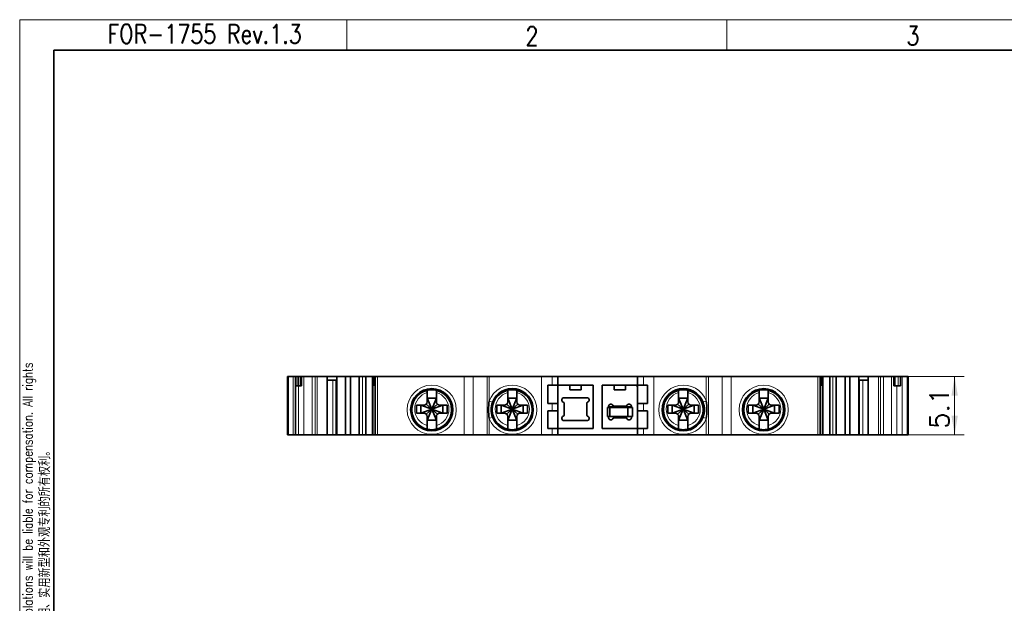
# Model space of a CAD drawing. Header units: millimetres. Extents: x 6 to 292, y 5 to 204.
# Tile 3 of 19: x 6 to 135, y 127 to 204. Entities that reach past the tile are written whole.
import ezdxf
from ezdxf.enums import TextEntityAlignment as Align

# ---------------------------------------------------------------- set-up
doc = ezdxf.new("R2010")
doc.units = ezdxf.units.MM
for name, color, linetype in [('TEXT', 7, 'Continuous'), ('可见', 7, 'Continuous'), ('图框', 7, 'Continuous'), ('尺寸层', 7, 'Continuous'), ('相切', 7, 'Continuous'), ('细实线', 7, 'Continuous'), ('轮廓线', 7, 'Continuous')]:
    doc.layers.add(name, color=color, linetype=linetype)
doc.styles.add('SEACAD_romans_shx', font='romans.shx')
doc.styles.add('SEACAD_Solid_Edge_ANSI', font='seans.ttf')
doc.dimstyles.new('DEGSON', dxfattribs={"dimtxt": 2.5, "dimasz": 2.5, "dimexe": 1.25, "dimexo": 0.75, "dimgap": 0.75, "dimtad": 1, "dimlfac": 0.666667, "dimdsep": 46, "dimtxsty": 'SEACAD_romans_shx', "dimblk1": '_SE_FILLED', "dimblk2": '_SE_FILLED', "dimsah": 1, "dimcen": 1.25, "dimadec": 1, "dimazin": 0, "dimtfac": 0.7, "dimtdec": 3, "dimtmove": 0, "dimatfit": 3, "dimfxl": 1, "dimtolj": 1, "dimarcsym": 0})

# ---------------------------------------------------------------- blocks, each defined once
blk = doc.blocks.new('SE2')
at = {"layer": '可见', "color": 7, "linetype": 'Continuous', "lineweight": 35}
for p, q in [((40.84, 157.1), (40.71, 157.1)), ((40.71, 149.45), (40.71, 157.1)), ((40.84, 157.1), (41.48, 157.1)), ((41.78, 157.1), (41.48, 157.1)), ((41.8, 157.1), (41.78, 157.1)), ((41.78, 157.1), (41.78, 149.45)), ((41.8, 157.1), (42.11, 157.1)), ((41.8, 155.9), (41.8, 157.1)), ((42.11, 157.1), (42.38, 157.1)), ((42.11, 155.9), (42.11, 157.1)), ((42.38, 157.1), (42.57, 157.1)), ((42.57, 155.9), (42.57, 157.1)), ((42.57, 157.1), (42.86, 157.1)), ((43.94, 157.1), (42.86, 157.1)), ((43.94, 157.1), (44.34, 157.1)), ((44.61, 157.1), (44.34, 157.1)), ((44.61, 157.1), (45.95, 157.1)), ((45.95, 157.1), (47.19, 157.1)), ((45.95, 149.45), (45.95, 157.1)), ((47.19, 157.1), (48.35, 157.1)), ((47.19, 157.1), (47.19, 149.45)), ((48.35, 157.1), (48.99, 157.1)), ((48.35, 149.45), (48.35, 157.1)), ((48.99, 157.1), (50.16, 157.1)), ((48.99, 149.45), (48.99, 157.1)), ((50.16, 157.1), (50.58, 157.1)), ((50.16, 149.45), (50.16, 157.1)), ((51, 157.1), (50.58, 157.1)), ((51, 157.1), (51.91, 157.1)), ((51, 149.45), (51, 157.1)), ((51.91, 157.1), (51.99, 157.1)), ((51.91, 157.1), (51.91, 149.45)), ((52.16, 157.1), (51.99, 157.1)), ((52.17, 157.1), (52.16, 157.1)), ((52.16, 157.1), (52.16, 155.9)), ((52.17, 155.9), (52.17, 157.1)), ((52.17, 157.1), (52.25, 157.1)), ((52.25, 157.1), (52.25, 157.1)), ((52.25, 157.1), (52.55, 157.1)), ((52.25, 157.1), (52.25, 149.45)), ((52.55, 157.1), (63.95, 157.1)), ((65.13, 157.1), (63.95, 157.1)), ((65.13, 157.1), (66.95, 157.1)), ((66.95, 157.1), (67.24, 157.1)), ((67.24, 157.1), (74.12, 157.1)), ((74.12, 157.1), (75.5, 157.1)), ((75.5, 157.1), (76.26, 157.1)), ((86.76, 157.1), (76.26, 157.1)), ((76.26, 155.98), (76.26, 157.1)), ((87.52, 157.1), (86.76, 157.1)), ((86.76, 155.98), (86.76, 157.1)), ((88.9, 157.1), (87.52, 157.1)), ((95.77, 157.1), (88.9, 157.1)), ((95.77, 157.1), (96.07, 157.1)), ((97.88, 157.1), (96.07, 157.1)), ((99.07, 157.1), (97.88, 157.1)), ((110.46, 157.1), (99.07, 157.1)), ((110.76, 157.1), (110.46, 157.1)), ((110.85, 157.1), (110.76, 157.1)), ((110.76, 157.1), (110.76, 157.1)), ((110.76, 149.45), (110.76, 157.1)), ((110.85, 155.9), (110.85, 157.1)), ((110.85, 157.1), (110.86, 157.1)), ((111.03, 157.1), (110.86, 157.1)), ((110.86, 155.9), (110.86, 157.1)), ((111.11, 157.1), (111.03, 157.1)), ((112.02, 157.1), (111.11, 157.1)), ((111.11, 157.1), (111.11, 149.45)), ((112.01, 157.1), (112.44, 157.1)), ((112.02, 149.45), (112.02, 157.1)), ((112.86, 157.1), (112.44, 157.1)), ((114.03, 157.1), (112.86, 157.1)), ((112.86, 149.45), (112.86, 157.1)), ((114.66, 157.1), (114.03, 157.1)), ((114.03, 149.45), (114.03, 157.1)), ((115.83, 157.1), (114.66, 157.1)), ((114.66, 149.45), (114.66, 157.1)), ((117.06, 157.1), (115.83, 157.1)), ((115.83, 157.1), (115.83, 149.45)), ((118.41, 157.1), (117.06, 157.1)), ((117.06, 149.45), (117.06, 157.1)), ((118.68, 157.1), (118.41, 157.1)), ((119.08, 157.1), (118.68, 157.1)), ((119.08, 157.1), (120.15, 157.1)), ((120.44, 157.1), (120.15, 157.1)), ((120.44, 155.9), (120.44, 157.1)), ((120.63, 157.1), (120.44, 157.1)), ((121, 157.1), (120.63, 157.1)), ((121, 157.1), (121.31, 157.1)), ((121.31, 155.9), (121.31, 157.1)), ((121.56, 157.1), (121.31, 157.1)), ((121.56, 157.1), (122.18, 157.1)), ((122.31, 157.1), (122.18, 157.1)), ((122.31, 157.1), (122.31, 149.45)), ((42.11, 155.9), (41.8, 155.9)), ((42.38, 155.9), (42.11, 155.9)), ((42.57, 155.9), (42.38, 155.9)), ((47.19, 156.65), (45.95, 156.65)), ((52.16, 155.9), (52.17, 155.9)), ((52.25, 155.9), (52.17, 155.9)), ((74.95, 155.98), (75.5, 155.98)), ((74.95, 155.98), (74.95, 153.58)), ((76.26, 155.98), (75.5, 155.98)), ((80.91, 155.98), (76.26, 155.98)), ((76.26, 153.58), (76.26, 155.98)), ((77.83, 155.98), (77.83, 155.38)), ((77.83, 155.38), (79.33, 155.38)), ((79.33, 155.38), (79.33, 155.98)), ((80.91, 150.28), (80.91, 155.98)), ((82.11, 155.98), (86.76, 155.98)), ((82.11, 150.28), (82.11, 155.98)), ((83.68, 155.38), (83.68, 155.98)), ((85.18, 155.38), (83.68, 155.38)), ((85.18, 155.98), (85.18, 155.38)), ((86.53, 155.98), (86.53, 155.95)), ((86.76, 155.98), (87.52, 155.98)), ((86.76, 153.58), (86.76, 155.98)), ((88.07, 155.98), (87.52, 155.98)), ((88.07, 155.98), (88.07, 153.58)), ((110.76, 155.9), (110.85, 155.9)), ((110.86, 155.9), (110.85, 155.9)), ((115.83, 156.65), (117.06, 156.65)), ((120.44, 155.9), (120.63, 155.9)), ((120.63, 155.9), (121, 155.9)), ((121.16, 155.9), (121, 155.9)), ((121.16, 155.9), (121.31, 155.9)), ((59.09, 155.31), (59.09, 155)), ((59.09, 155), (59.09, 153.8)), ((59.09, 154.27), (60.29, 154.27)), ((59.09, 154.27), (59.69, 152.83)), ((59.69, 152.83), (60.29, 154.27)), ((60.29, 154.99), (60.29, 155.3)), ((60.29, 154.99), (60.29, 153.8)), ((69.67, 155.31), (69.67, 155)), ((69.67, 155), (69.67, 153.8)), ((69.67, 154.27), (70.87, 154.27)), ((69.67, 154.27), (70.27, 152.83)), ((70.27, 152.83), (70.87, 154.27)), ((70.87, 154.99), (70.87, 155.3)), ((70.87, 154.99), (70.87, 153.8)), ((80.08, 154.33), (77.08, 154.33)), ((92.15, 155.3), (92.15, 155)), ((92.15, 153.8), (92.15, 155)), ((92.15, 154.27), (93.35, 154.27)), ((92.75, 152.83), (92.15, 154.27)), ((92.75, 152.83), (93.35, 154.27)), ((93.35, 155), (93.35, 155.31)), ((93.35, 153.8), (93.35, 155)), ((102.73, 155.31), (102.73, 155)), ((102.73, 153.8), (102.73, 155)), ((102.73, 154.27), (103.93, 154.27)), ((103.33, 152.83), (102.73, 154.27)), ((103.33, 152.83), (103.93, 154.27)), ((103.93, 155), (103.93, 155.31)), ((103.93, 153.8), (103.93, 155)), ((57.66, 153.35), (58.64, 153.35)), ((57.66, 152.3), (57.66, 153.35)), ((58.25, 152.3), (58.25, 153.35)), ((58.25, 153.35), (59.69, 152.83)), ((59.69, 152.83), (58.25, 152.3)), ((58.95, 153.47), (59.69, 152.83)), ((58.95, 152.18), (59.69, 152.83)), ((59.69, 152.83), (59.09, 151.39)), ((60.43, 153.47), (59.69, 152.83)), ((59.69, 152.83), (61.13, 153.35)), ((59.69, 152.83), (60.29, 151.39)), ((61.13, 152.3), (59.69, 152.83)), ((60.43, 152.18), (59.69, 152.83)), ((60.74, 153.35), (61.71, 153.35)), ((61.13, 153.35), (61.13, 152.3)), ((61.71, 153.35), (61.71, 152.3)), ((68.24, 153.35), (69.22, 153.35)), ((68.24, 152.3), (68.24, 153.35)), ((68.83, 152.3), (68.83, 153.35)), ((68.83, 153.35), (70.27, 152.83)), ((70.27, 152.83), (68.83, 152.3)), ((69.53, 153.47), (70.27, 152.83)), ((69.53, 152.18), (70.27, 152.83)), ((70.27, 152.83), (69.67, 151.39)), ((71.01, 153.47), (70.27, 152.83)), ((70.27, 152.83), (71.71, 153.35)), ((70.27, 152.83), (70.87, 151.39)), ((71.71, 152.3), (70.27, 152.83)), ((71.01, 152.18), (70.27, 152.83)), ((71.32, 153.35), (72.29, 153.35)), ((71.71, 153.35), (71.71, 152.3)), ((72.29, 153.35), (72.29, 152.3)), ((75.5, 153.58), (74.95, 153.58)), ((75.5, 153.58), (76.26, 153.58)), ((76.26, 152.6), (76.26, 153.58)), ((77.08, 153.6), (77.08, 152.05)), ((80.08, 152.05), (80.08, 153.6)), ((82.78, 153.05), (83.08, 153.05)), ((82.78, 153.05), (82.78, 151.85)), ((82.93, 153.2), (82.93, 153.05)), ((82.93, 153.13), (85.93, 153.13)), ((85.48, 153.05), (83.08, 153.05)), ((83.08, 153.05), (83.08, 151.85)), ((85.21, 153.2), (83.66, 153.2)), ((83.76, 153.05), (83.76, 153.13)), ((85.48, 153.05), (86.08, 153.05)), ((85.48, 153.05), (85.48, 151.85)), ((85.93, 153.05), (85.93, 153.2)), ((86.08, 153.05), (86.08, 151.85)), ((87.52, 153.58), (86.76, 153.58)), ((86.76, 152.6), (86.76, 153.58)), ((87.52, 153.58), (88.07, 153.58)), ((90.72, 153.35), (91.7, 153.35)), ((90.72, 152.3), (90.72, 153.35)), ((91.31, 152.3), (91.31, 153.35)), ((91.31, 153.35), (92.75, 152.83)), ((92.75, 152.83), (91.31, 152.3)), ((92.01, 153.48), (92.75, 152.83)), ((92.01, 152.18), (92.75, 152.83)), ((92.75, 152.83), (92.15, 151.39)), ((93.49, 153.48), (92.75, 152.83)), ((92.75, 152.83), (94.19, 153.35)), ((94.19, 152.3), (92.75, 152.83)), ((93.35, 151.39), (92.75, 152.83)), ((93.49, 152.18), (92.75, 152.83)), ((93.8, 153.35), (94.77, 153.35)), ((94.19, 153.35), (94.19, 152.3)), ((94.77, 153.35), (94.77, 152.3)), ((101.3, 153.35), (102.28, 153.35)), ((101.3, 152.3), (101.3, 153.35)), ((101.89, 152.3), (101.89, 153.35)), ((101.89, 153.35), (103.33, 152.83)), ((103.33, 152.83), (101.89, 152.3)), ((102.59, 153.48), (103.33, 152.83)), ((102.59, 152.18), (103.33, 152.83)), ((103.33, 152.83), (102.73, 151.39)), ((104.07, 153.48), (103.33, 152.83)), ((103.33, 152.83), (104.77, 153.35)), ((104.77, 152.3), (103.33, 152.83)), ((103.93, 151.39), (103.33, 152.83)), ((104.07, 152.18), (103.33, 152.83)), ((104.38, 153.35), (105.35, 153.35)), ((104.77, 153.35), (104.77, 152.3)), ((105.35, 153.35), (105.35, 152.3)), ((58.64, 152.3), (57.66, 152.3)), ((59.09, 151.85), (59.09, 150.66)), ((60.29, 151.85), (60.29, 150.66)), ((61.71, 152.3), (60.74, 152.3)), ((69.22, 152.3), (68.24, 152.3)), ((69.67, 151.85), (69.67, 150.66)), ((70.87, 151.85), (70.87, 150.66)), ((72.29, 152.3), (71.32, 152.3)), ((74.95, 152.6), (74.95, 150.28)), ((74.95, 152.6), (75.5, 152.6)), ((76.26, 152.6), (75.5, 152.6)), ((76.26, 150.28), (76.26, 152.6)), ((83.08, 151.85), (82.78, 151.85)), ((82.93, 151.85), (82.93, 151.7)), ((85.48, 151.85), (83.08, 151.85)), ((83.66, 151.7), (85.21, 151.7)), ((86.08, 151.85), (85.48, 151.85)), ((85.93, 151.7), (85.93, 151.85)), ((86.76, 150.28), (86.76, 152.6)), ((86.76, 152.6), (87.52, 152.6)), ((88.07, 152.6), (87.52, 152.6)), ((88.07, 152.6), (88.07, 150.28)), ((91.7, 152.3), (90.72, 152.3)), ((92.15, 150.66), (92.15, 151.85)), ((93.35, 150.66), (93.35, 151.85)), ((94.77, 152.3), (93.8, 152.3)), ((102.28, 152.3), (101.3, 152.3)), ((102.73, 150.66), (102.73, 151.85)), ((103.93, 150.66), (103.93, 151.85)), ((105.35, 152.3), (104.38, 152.3)), ((60.29, 151.39), (59.09, 151.39)), ((59.09, 150.66), (59.09, 150.19)), ((60.29, 150.2), (60.29, 150.66)), ((70.87, 151.39), (69.67, 151.39)), ((69.67, 150.66), (69.67, 150.19)), ((70.87, 150.2), (70.87, 150.66)), ((74.95, 150.28), (75.5, 150.28)), ((75.5, 150.28), (76.26, 150.28)), ((76.26, 150.28), (80.91, 150.28)), ((76.26, 149.45), (76.26, 150.28)), ((77.08, 151.33), (80.08, 151.33)), ((86.76, 150.28), (82.11, 150.28)), ((87.52, 150.28), (86.76, 150.28)), ((86.76, 149.45), (86.76, 150.28)), ((88.07, 150.28), (87.52, 150.28)), ((93.35, 151.39), (92.15, 151.39)), ((92.15, 150.66), (92.15, 150.2)), ((93.35, 150.2), (93.35, 150.66)), ((103.93, 151.39), (102.73, 151.39)), ((102.73, 150.66), (102.73, 150.2)), ((103.93, 150.2), (103.93, 150.66)), ((40.84, 149.45), (40.71, 149.45)), ((41.48, 149.45), (40.84, 149.45)), ((41.78, 149.45), (41.48, 149.45)), ((42.16, 149.45), (41.78, 149.45)), ((42.86, 149.45), (42.16, 149.45)), ((43.94, 149.45), (42.86, 149.45)), ((44.34, 149.45), (43.94, 149.45)), ((44.61, 149.45), (44.34, 149.45)), ((45.95, 149.45), (44.61, 149.45)), ((46.66, 149.45), (45.95, 149.45)), ((47.08, 149.45), (46.66, 149.45)), ((47.08, 149.45), (47.19, 149.45)), ((48.35, 149.45), (47.19, 149.45)), ((48.99, 149.45), (48.35, 149.45)), ((50.16, 149.45), (48.99, 149.45)), ((50.58, 149.45), (50.16, 149.45)), ((51, 149.45), (50.58, 149.45)), ((51, 149.45), (51.91, 149.45)), ((51.99, 149.45), (51.91, 149.45)), ((52.19, 149.45), (51.99, 149.45)), ((52.25, 149.45), (52.19, 149.45)), ((52.25, 149.45), (52.55, 149.45)), ((52.25, 149.45), (52.25, 149.45)), ((63.95, 149.45), (52.55, 149.45)), ((65.13, 149.45), (63.95, 149.45)), ((66.95, 149.45), (65.13, 149.45)), ((66.95, 149.45), (67.24, 149.45)), ((74.12, 149.45), (67.24, 149.45)), ((74.12, 149.45), (75.5, 149.45)), ((75.5, 149.45), (76.26, 149.45)), ((76.26, 149.45), (86.76, 149.45)), ((87.52, 149.45), (86.76, 149.45)), ((88.9, 149.45), (87.52, 149.45)), ((88.9, 149.45), (95.77, 149.45)), ((96.07, 149.45), (95.77, 149.45)), ((96.07, 149.45), (97.88, 149.45)), ((99.07, 149.45), (97.88, 149.45)), ((99.07, 149.45), (110.46, 149.45)), ((110.76, 149.45), (110.46, 149.45)), ((110.76, 149.45), (110.82, 149.45)), ((110.76, 149.45), (110.76, 149.45)), ((111.03, 149.45), (110.82, 149.45)), ((111.03, 149.45), (111.11, 149.45)), ((112.02, 149.45), (111.11, 149.45)), ((112.01, 149.45), (112.44, 149.45)), ((112.44, 149.45), (112.86, 149.45)), ((112.86, 149.45), (114.03, 149.45)), ((114.03, 149.45), (114.66, 149.45)), ((114.66, 149.45), (115.83, 149.45)), ((115.94, 149.45), (115.83, 149.45)), ((115.94, 149.45), (116.36, 149.45)), ((116.36, 149.45), (117.06, 149.45)), ((117.06, 149.45), (118.41, 149.45)), ((118.68, 149.45), (118.41, 149.45)), ((118.68, 149.45), (119.08, 149.45)), ((119.08, 149.45), (120.15, 149.45)), ((120.15, 149.45), (120.86, 149.45)), ((121.56, 149.45), (120.86, 149.45)), ((122.18, 149.45), (121.56, 149.45)), ((122.31, 149.45), (122.18, 149.45))]:
    blk.add_line(p, q, dxfattribs=at)
for centre, radius in [((59.68, 152.75), 2.78), ((59.68, 152.75), 2.62), ((70.26, 152.75), 2.62), ((92.76, 152.75), 2.62), ((103.33, 152.75), 2.78), ((103.33, 152.75), 2.62)]:
    blk.add_circle(centre, radius, dxfattribs=at)
for centre, radius, start, end in [((70.26, 152.75), 2.78, 200.8622, 159.1378), ((86.38, 155.53), 0.45, 33.5573, 90), ((92.76, 152.75), 2.78, 20.8622, 339.1378), ((77.08, 154.03), 0.3, 90, 250.5276), ((80.08, 154.03), 0.3, 289.4724, 90), ((58.64, 153.8), 0.45, 269.9792, 359.9792), ((60.74, 153.8), 0.45, 179.9792, 269.9792), ((74.84, 152.75), 7.68, 171.3975, 188.6025), ((70.26, 152.75), 2.78, 159.1378, 200.8622), ((69.22, 153.8), 0.45, 269.9792, 359.9792), ((71.32, 153.8), 0.45, 179.9792, 269.9792), ((76.93, 153.6), 0.15, 0, 70.5311), ((80.23, 153.6), 0.15, 109.4689, 180), ((83.23, 153.2), 0.3, 19.4723, 180), ((83.66, 153.35), 0.15, 199.4691, 270), ((85.21, 153.35), 0.15, 270, 340.5288), ((85.63, 153.2), 0.3, 0, 160.5288), ((91.7, 153.8), 0.45, 269.9792, 359.9792), ((93.8, 153.8), 0.45, 179.9792, 269.9792), ((92.76, 152.75), 2.78, 339.1378, 20.8622), ((88.18, 152.75), 7.68, 351.3975, 8.6025), ((102.28, 153.8), 0.45, 269.9792, 359.9792), ((104.38, 153.8), 0.45, 179.9792, 269.9792), ((58.64, 151.85), 0.45, 359.9792, 89.9792), ((60.74, 151.85), 0.45, 89.9792, 179.9792), ((69.22, 151.85), 0.45, 359.9792, 89.9792), ((71.32, 151.85), 0.45, 89.9792, 179.9792), ((77.08, 151.63), 0.3, 109.4724, 270), ((76.93, 152.05), 0.15, 289.4689, 0), ((80.23, 152.05), 0.15, 180, 250.5311), ((80.08, 151.63), 0.3, 270, 70.5276), ((83.23, 151.7), 0.3, 180, 340.5277), ((83.66, 151.55), 0.15, 90, 160.5309), ((85.21, 151.55), 0.15, 19.4712, 90), ((85.63, 151.7), 0.3, 199.4712, 0), ((91.7, 151.85), 0.45, 359.9792, 89.9792), ((93.8, 151.85), 0.45, 89.9792, 179.9792), ((102.28, 151.85), 0.45, 359.9792, 89.9792), ((104.38, 151.85), 0.45, 89.9792, 179.9792), ((92.75, 152.83), 2.7, 266.2697, 282.8188), ((92.75, 152.83), 2.7, 282.8188, 287.829), ((103.33, 152.83), 2.7, 265.151, 282.8188), ((103.33, 152.83), 2.7, 282.8188, 283.9277)]:
    blk.add_arc(centre, radius, start, end, dxfattribs=at)
at = {"layer": '相切', "color": 7, "linetype": 'Continuous', "lineweight": 13}
for p, q in [((40.84, 149.45), (40.84, 157.1)), ((41.48, 149.45), (41.48, 157.1)), ((42.38, 155.9), (42.38, 157.1)), ((42.86, 157.1), (42.86, 149.45)), ((43.94, 149.45), (43.94, 157.1)), ((44.34, 149.45), (44.34, 157.1)), ((44.61, 149.45), (44.61, 157.1)), ((50.58, 157.1), (50.58, 149.45)), ((51.99, 157.1), (51.99, 149.45)), ((52.25, 149.45), (52.25, 157.1)), ((52.55, 149.45), (52.55, 157.1)), ((63.95, 157.1), (63.95, 149.45)), ((65.13, 157.1), (65.13, 149.45)), ((66.95, 157.1), (66.95, 149.45)), ((67.24, 157.1), (67.24, 153.9)), ((74.12, 157.1), (74.12, 149.45)), ((75.5, 157.1), (75.5, 155.98)), ((87.52, 157.1), (87.52, 155.98)), ((88.9, 157.1), (88.9, 149.45)), ((95.77, 153.9), (95.77, 157.1)), ((96.07, 157.1), (96.07, 149.45)), ((97.88, 149.45), (97.88, 157.1)), ((99.07, 157.1), (99.07, 149.45)), ((110.46, 149.45), (110.46, 157.1)), ((110.76, 149.45), (110.76, 157.1)), ((111.03, 149.45), (111.03, 157.1)), ((112.44, 157.1), (112.44, 149.45)), ((118.41, 149.45), (118.41, 157.1)), ((118.68, 149.45), (118.68, 157.1)), ((119.08, 149.45), (119.08, 157.1)), ((120.15, 157.1), (120.15, 149.45)), ((120.63, 155.9), (120.63, 157.1)), ((121, 155.9), (121, 157.1)), ((121.56, 149.45), (121.56, 157.1)), ((122.18, 157.1), (122.18, 149.45)), ((42.16, 155.9), (42.16, 149.45)), ((46.66, 156.65), (46.66, 149.45)), ((47.08, 149.45), (47.08, 156.65)), ((52.19, 155.9), (52.19, 149.45)), ((110.82, 149.45), (110.82, 155.9)), ((115.94, 149.45), (115.94, 156.65)), ((116.36, 156.65), (116.36, 149.45)), ((120.86, 149.45), (120.86, 155.9)), ((67.66, 153.74), (67.24, 153.9)), ((75.5, 153.58), (75.5, 152.6)), ((87.52, 153.58), (87.52, 152.6)), ((95.77, 153.9), (95.35, 153.74)), ((67.24, 151.6), (67.66, 151.76)), ((67.24, 151.6), (67.24, 149.45)), ((95.35, 151.76), (95.77, 151.6)), ((95.77, 149.45), (95.77, 151.6)), ((75.5, 150.28), (75.5, 149.45)), ((87.52, 150.28), (87.52, 149.45))]:
    blk.add_line(p, q, dxfattribs=at)
for centre in [(59.68, 152.75), (103.33, 152.75)]:
    blk.add_circle(centre, 3.23, dxfattribs=at)
for centre, radius, start, end in [((70.26, 152.75), 3.23, 200.8622, 159.1378), ((92.76, 152.75), 3.23, 20.8622, 339.1378), ((59.69, 152.83), 2.25, 105.4452, 254.5132), ((59.69, 152.83), 2.25, 285.4452, 74.5132), ((70.27, 152.83), 2.25, 105.4452, 254.5132), ((70.27, 152.83), 2.25, 285.4452, 74.5132), ((92.75, 152.83), 2.25, 105.4452, 254.5132), ((92.75, 152.83), 2.25, 285.4452, 74.5132), ((103.33, 152.83), 2.25, 105.4452, 254.5132), ((103.33, 152.83), 2.25, 285.4452, 74.5132)]:
    blk.add_arc(centre, radius, start, end, dxfattribs=at)
blk = doc.blocks.new('DMBLK17')
at = {"layer": '尺寸层', "linetype": 'Continuous', "lineweight": 13, "transparency": 16777216}
for points in [[(128.86, 154.6), (128.44, 157.1), (128.02, 154.6)], [(128.86, 151.95), (128.02, 151.95), (128.44, 149.45)]]:
    blk.add_hatch(color=7, dxfattribs=at).paths.add_polyline_path(points)
at = {"layer": '尺寸层', "color": 7, "linetype": 'Continuous', "lineweight": 13, "transparency": 16777216}
for p, q in [((119.83, 157.1), (129.69, 157.1)), ((128.44, 149.45), (128.44, 157.1)), ((119.83, 149.45), (129.69, 149.45))]:
    blk.add_line(p, q, dxfattribs=at)
at = {"layer": '尺寸层', "color": 7, "linetype": 'Continuous', "lineweight": 13, "transparency": 16777216, "style": 'SEACAD_romans_shx'}
blk.add_text('5.1', height=2.5, rotation=90, dxfattribs=at).set_placement((125.19, 150.25), align=Align.TOP_LEFT)
blk = doc.blocks.new('_SE_FILLED')
at = {"color": 0}
blk.add_line((0, 0), (-1, 0), dxfattribs=at)
blk.add_solid([(0, 0), (-1, -0.1665), (-1, 0.1665), (0, 0)], dxfattribs=at)
blk = doc.blocks.new('A4-drawing_frame')
at = {"layer": '细实线', "color": 7, "linetype": 'Continuous', "lineweight": 13}
for p, q in [((-286.5, 199), (0, 199)), ((-286.5, 199), (-286.5, 0)), ((-243.5, 195), (-243.5, 199)), ((-193.5, 195), (-193.5, 199))]:
    blk.add_line(p, q, dxfattribs=at)
at = {"layer": '轮廓线', "color": 7, "linetype": 'Continuous', "lineweight": 35}
for q in [(-282, 5), (-5, 195)]:
    blk.add_line((-282, 195), q, dxfattribs=at)
at = {"layer": 'TEXT', "char_height": 2.5, "attachment_point": 8, "style": 'SEACAD_romans_shx'}
for s, insert, width in [('{\\fromans|b0||i0||c0|p34;\\C7;\\H2.5;\\W0.8;FOR-1755 Rev.1.3}', (-262.18, 195.89), 31.3347), ('{\\fromans|b0||i0||c0|p34;\\C7;\\H2.5;\\W0.8;2}', (-219.13, 195.59), 1.8836), ('{\\fromans|b0||i0||c0|p34;\\C7;\\H2.5;\\W0.8;3}', (-169.04, 195.64), 1.8836)]:
    blk.add_mtext(s, dxfattribs=dict(at, insert=insert, width=width))
at = {"layer": 'TEXT', "insert": (-286.1, 15), "char_height": 1.3, "width": 171.2178, "attachment_point": 1, "rotation": 90, "style": 'SEACAD_Solid_Edge_ANSI'}
blk.add_mtext('{\\fromans|b0||i0||c0|p34;\\C7;\\H1.3;\\W0.752;Transfer or duplication of this document as well as the utilization or communication of its contents are prohibited unless explicit authorization is granted. Violations will be liable for compensation. All rights      \\P}{\\fromans|b0||i0||c0|p34;\\C7;\\H1.3;\\W0.752;reserved for patent, utility model or designs registrations}{\\fromans|b0||i0||c0|p34;\\C7;\\H1.3;\\W0.752;.}{\\fSolid Edge ANSI|b0||i0||c0|p34;\\C7;\\H1.3;\\W0.752;  非给予明确授权，否则禁止转让、复制、利用、交流本文件的内容。侵犯者将负赔偿责任。本公司保留对涉及发明、实用新型和外观专利的所有权利。}', dxfattribs=at)

msp = doc.modelspace()

# ---------------------------------------------------------------- block references
at = {"layer": '图框', "color": 7}
msp.add_blockref('A4-drawing_frame', (292, 5), dxfattribs=at)
at = {"layer": '尺寸层'}
msp.add_blockref('SE2', (0, 0), dxfattribs=at)

# ---------------------------------------------------------------- dimensions: what is measured, and where the dimension line sits
at = {"layer": '尺寸层', "color": 7, "linetype": 'Continuous', "lineweight": 13}
dim = msp.add_linear_dim(base=(128.439, 149.452), p1=(119.079, 149.452), p2=(119.079, 157.102), angle=90, text='\\A1;<>', dimstyle='DEGSON', dxfattribs=at)
dim.commit()
dim.dimension.update_dxf_attribs({"geometry": 'DMBLK17', "text_midpoint": (128.439, 153.277), "dimtype": 161})

doc.saveas('drawing.dxf')
